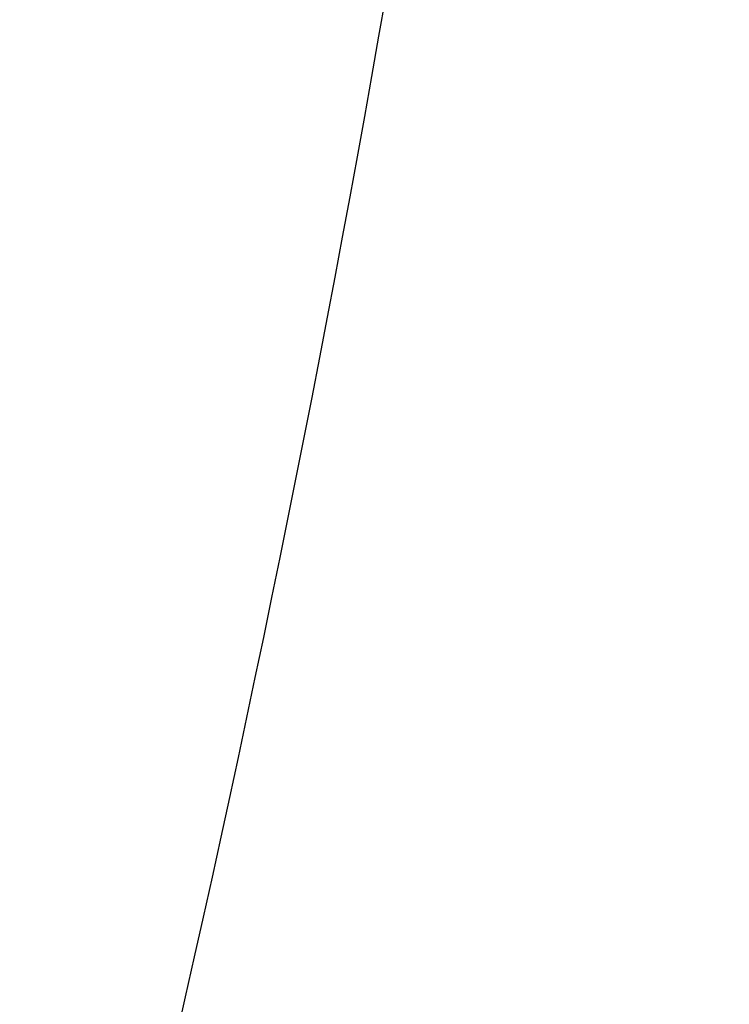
# Model space of a CAD drawing. Header units: millimetres. Extents: x -232 to 229, y -236 to 236.
# Tile 177 of 256: x -183.039 to -182.458, y 216.346 to 217.153. Entities that reach past the tile are written whole.
import ezdxf

# ---------------------------------------------------------------- set-up
doc = ezdxf.new("R2010")
doc.units = ezdxf.units.MM
doc.header["$MEASUREMENT"] = 0
doc.layers.add('Pause counter chair', color=7, linetype='Continuous', true_color=0x8b1c62)

msp = doc.modelspace()

# ---------------------------------------------------------------- linework, layer by layer
at = {"layer": 'Pause counter chair'}
for points, knots in [([(-214.51577, 219.96793, -3.46509), (-214.51274, 217.72093, -3.4895), (-213.49535, 212.94039, -3.54581), (-209.30229, 207.50456, -3.623), (-202.34837, 203.67686, -3.69468), (-192.99484, 203.60237, -3.736), (-185.69473, 209.17337, -3.70712), (-182.91814, 215.38816, -3.65167), (-182.50014, 218.5074, -3.61961), (-182.501, 219.93413, -3.60411)], [0.181291, 0.181291, 0.181291, 0.181291, 6.089963, 12.7349, 17.736307, 26.616856, 36.061153, 40.510968, 44.261057, 44.261057, 44.261057, 44.261057]), ([(-214.51577, 219.96793, -3.46509), (-214.51274, 217.72093, -3.4895), (-213.49535, 212.94039, -3.54581), (-209.30229, 207.50456, -3.623), (-202.34837, 203.67686, -3.69468), (-192.99484, 203.60237, -3.736), (-185.69473, 209.17337, -3.70712), (-182.91814, 215.38816, -3.65167), (-182.50014, 218.5074, -3.61961), (-182.501, 219.93413, -3.60411)], [0.181291, 0.181291, 0.181291, 0.181291, 6.089963, 12.7349, 17.736307, 26.616856, 36.061153, 40.510968, 44.261057, 44.261057, 44.261057, 44.261057]), ([(-182.501, 219.93413, -3.60411), (-179.88915, 213.38645, 71.19065), (-174.53042, 199.95261, 224.64661), (-168.99389, 186.07307, 383.19392), (-166.0693, 178.74139, 466.94434), (-165.89152, 178.29571, 472.03538)], [-761.014234, -761.014234, -761.014234, -761.014234, -535.636257, -298.608808, -283.267868, -283.267868, -283.267868, -283.267868]), ([(-182.501, 219.93413, -3.60411), (-179.88915, 213.38645, 71.19065), (-174.53042, 199.95261, 224.64661), (-168.99389, 186.07307, 383.19392), (-166.0693, 178.74139, 466.94434), (-165.89152, 178.29571, 472.03538)], [-761.014234, -761.014234, -761.014234, -761.014234, -535.636257, -298.608808, -283.267868, -283.267868, -283.267868, -283.267868])]:
    msp.add_open_spline(points, degree=3, knots=knots, dxfattribs=at)

doc.saveas('drawing.dxf')
